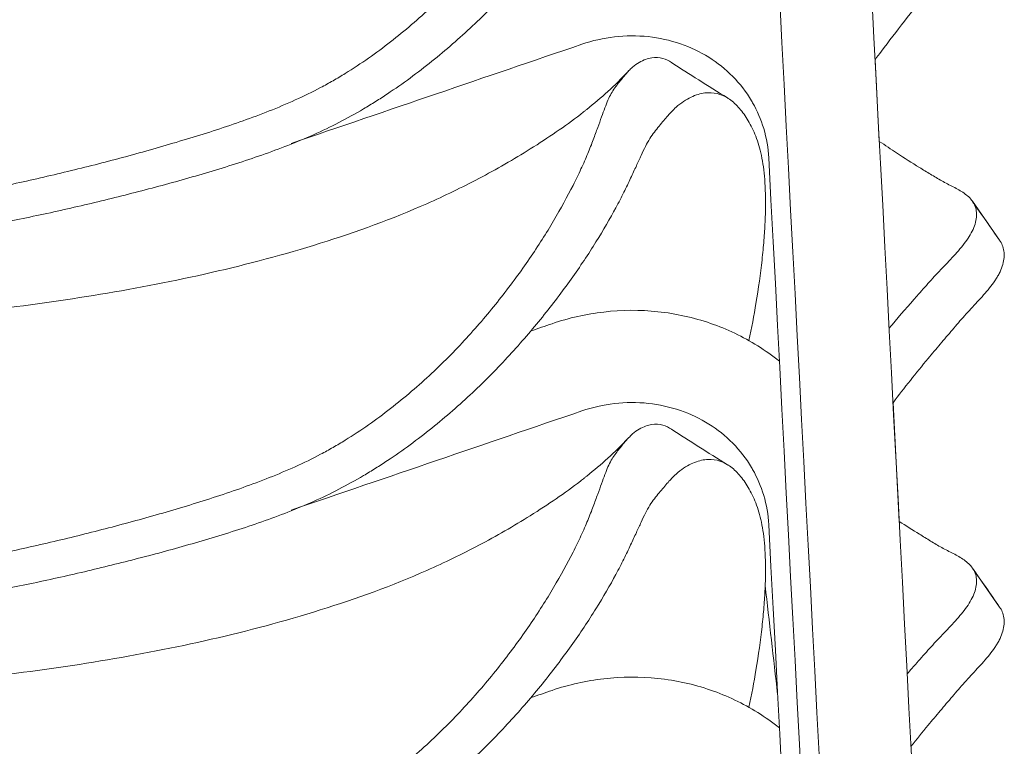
# Model space of a CAD drawing. Header units: centimetres. Extents: x -28 to 145, y -313 to 96.
# Tile 32 of 64: x 12 to 25, y -107 to -98. Entities that reach past the tile are written whole.
import ezdxf

# ---------------------------------------------------------------- set-up
doc = ezdxf.new("R2010")
doc.units = ezdxf.units.CM
doc.layers.add('Main lines', color=7, linetype='Continuous', lineweight=13, true_color=0x000000)
doc.layers.add('Predefinito', color=7, linetype='Continuous', true_color=0x000000)

# ---------------------------------------------------------------- blocks, each defined once
blk = doc.blocks.new('CB-298_Petal_Stacked_2D_Front')
at = {"layer": 'Main lines'}
for p, q in [((23.504, 99.438), (23.449, 100.501)), ((23.504, 99.438), (23.449, 100.501)), ((25.07, 98.15), (24.716, 98.658)), ((25.07, 98.15), (24.716, 98.658)), ((23.763, 94.492), (23.682, 96.037)), ((23.763, 94.492), (23.682, 96.037)), ((25.07, 93.377), (24.716, 93.885)), ((25.07, 93.377), (24.716, 93.885))]:
    blk.add_line(p, q, dxfattribs=at)
for points, knots in [([(0, 97.752), (0.49, 97.751), (0.98, 97.76), (1.957, 97.797), (2.446, 97.825), (3.178, 97.869), (3.422, 97.885), (3.91, 97.915), (4.155, 97.93), (4.887, 97.977), (5.375, 98.008), (6.107, 98.06), (6.351, 98.078), (6.839, 98.118), (7.083, 98.139), (7.814, 98.208), (8.3, 98.259), (9.271, 98.378), (9.756, 98.444), (10.481, 98.557), (10.722, 98.596), (11.204, 98.68), (11.445, 98.725), (11.925, 98.819), (12.165, 98.869), (12.643, 98.975), (12.88, 99.031), (13.354, 99.149), (13.59, 99.21), (14.06, 99.339), (14.294, 99.407), (14.76, 99.549), (14.992, 99.624), (15.45, 99.787), (15.678, 99.875), (16.012, 100.027), (16.123, 100.08), (16.286, 100.167), (16.34, 100.197), (16.447, 100.258), (16.5, 100.29), (16.76, 100.45), (16.956, 100.588), (17.329, 100.879), (17.507, 101.032), (17.761, 101.27), (17.844, 101.35), (18.005, 101.514), (18.083, 101.597), (18.309, 101.847), (18.45, 102.014), (18.713, 102.35), (18.836, 102.518), (19.007, 102.768), (19.062, 102.851), (19.167, 103.016), (19.217, 103.097), (19.359, 103.337), (19.443, 103.491), (19.554, 103.711), (19.588, 103.782), (19.636, 103.886), (19.652, 103.92), (19.681, 103.986), (19.695, 104.019), (19.735, 104.115), (19.759, 104.175), (19.801, 104.288), (19.82, 104.341), (19.856, 104.44), (19.873, 104.486), (19.904, 104.571), (19.919, 104.61), (19.946, 104.683), (19.959, 104.717), (19.985, 104.78), (19.999, 104.808), (20.029, 104.859), (20.044, 104.883), (20.077, 104.928), (20.093, 104.95), (20.142, 105.012), (20.174, 105.051), (20.217, 105.1), (20.229, 105.114), (20.241, 105.127)], [322.610066, 322.610066, 322.610066, 322.610066, 337.38222, 337.38222, 352.154375, 352.154375, 359.540452, 359.540452, 366.926529, 366.926529, 381.698684, 381.698684, 389.084761, 389.084761, 396.470839, 396.470839, 411.242993, 411.242993, 426.015148, 426.015148, 433.401225, 433.401225, 440.787302, 440.787302, 448.173379, 448.173379, 455.559457, 455.559457, 462.945534, 462.945534, 470.331611, 470.331611, 477.717688, 477.717688, 485.103766, 485.103766, 488.796804, 488.796804, 490.643324, 490.643324, 492.489843, 492.489843, 499.87592, 499.87592, 507.261997, 507.261997, 510.955036, 510.955036, 514.648075, 514.648075, 522.034152, 522.034152, 529.420229, 529.420229, 533.113268, 533.113268, 536.806306, 536.806306, 544.192384, 544.192384, 547.885422, 547.885422, 549.731942, 549.731942, 551.578461, 551.578461, 555.2715, 555.2715, 558.964538, 558.964538, 562.657577, 562.657577, 566.350616, 566.350616, 570.043654, 570.043654, 573.736693, 573.736693, 577.429731, 577.429731, 581.12277, 581.12277, 588.508847, 588.508847, 591.578861, 591.578861, 591.578861, 591.578861]), ([(0, 97.376), (0.486, 97.375), (0.971, 97.385), (1.941, 97.419), (2.426, 97.442), (3.152, 97.478), (3.395, 97.491), (3.879, 97.517), (4.121, 97.531), (4.605, 97.558), (4.848, 97.572), (5.332, 97.6), (5.574, 97.614), (6.058, 97.644), (6.3, 97.66), (6.784, 97.695), (7.026, 97.714), (7.752, 97.775), (8.235, 97.822), (9.199, 97.928), (9.681, 97.989), (10.401, 98.091), (10.641, 98.127), (11.119, 98.204), (11.359, 98.245), (11.836, 98.331), (12.075, 98.377), (12.551, 98.474), (12.788, 98.525), (13.26, 98.634), (13.495, 98.691), (13.964, 98.81), (14.197, 98.872), (14.662, 99.003), (14.894, 99.071), (15.353, 99.219), (15.581, 99.298), (15.918, 99.43), (16.03, 99.476), (16.251, 99.574), (16.361, 99.627), (16.577, 99.738), (16.684, 99.798), (16.843, 99.892), (16.896, 99.924), (16.999, 99.989), (17.05, 100.022), (17.202, 100.123), (17.3, 100.192), (17.493, 100.333), (17.587, 100.406), (17.863, 100.627), (18.039, 100.781), (18.292, 101.019), (18.374, 101.099), (18.535, 101.263), (18.613, 101.345), (18.841, 101.593), (18.984, 101.759), (19.251, 102.09), (19.376, 102.255), (19.551, 102.5), (19.607, 102.581), (19.715, 102.743), (19.766, 102.823), (19.912, 103.057), (19.999, 103.207), (20.112, 103.416), (20.147, 103.483), (20.194, 103.58), (20.209, 103.611), (20.239, 103.672), (20.253, 103.702), (20.293, 103.789), (20.318, 103.842), (20.364, 103.94), (20.385, 103.985), (20.423, 104.069), (20.441, 104.108), (20.478, 104.182), (20.497, 104.216), (20.535, 104.277), (20.555, 104.305), (20.596, 104.359), (20.617, 104.385), (20.678, 104.459), (20.717, 104.505), (20.769, 104.564), (20.785, 104.581), (20.8, 104.597)], [470.567293, 470.567293, 470.567293, 470.567293, 485.272521, 485.272521, 499.977749, 499.977749, 507.330363, 507.330363, 514.682977, 514.682977, 522.035591, 522.035591, 529.388205, 529.388205, 536.740819, 536.740819, 544.093433, 544.093433, 558.798661, 558.798661, 573.503888, 573.503888, 580.856502, 580.856502, 588.209116, 588.209116, 595.56173, 595.56173, 602.914344, 602.914344, 610.266958, 610.266958, 617.619572, 617.619572, 624.972186, 624.972186, 632.3248, 632.3248, 636.001107, 636.001107, 639.677414, 639.677414, 643.353721, 643.353721, 645.191874, 645.191874, 647.030028, 647.030028, 650.706335, 650.706335, 654.382642, 654.382642, 661.735256, 661.735256, 665.411563, 665.411563, 669.08787, 669.08787, 676.440484, 676.440484, 683.793098, 683.793098, 687.469405, 687.469405, 691.145712, 691.145712, 698.498326, 698.498326, 702.174633, 702.174633, 704.012786, 704.012786, 705.85094, 705.85094, 709.527247, 709.527247, 713.203554, 713.203554, 716.879861, 716.879861, 720.556167, 720.556167, 724.232474, 724.232474, 727.908781, 727.908781, 735.261395, 735.261395, 738.446643, 738.446643, 738.446643, 738.446643]), ([(23.449, 100.501), (23.476, 100.537), (23.503, 100.574), (23.728, 100.873), (23.93, 101.132), (24.191, 101.447), (24.244, 101.51), (24.35, 101.634), (24.402, 101.696), (24.508, 101.82), (24.56, 101.881), (24.641, 101.972), (24.669, 102.002), (24.724, 102.062), (24.752, 102.092), (24.835, 102.182), (24.889, 102.241), (24.962, 102.333), (24.985, 102.364), (25.017, 102.411), (25.027, 102.427), (25.046, 102.459), (25.056, 102.475), (25.081, 102.523), (25.094, 102.555), (25.115, 102.617), (25.122, 102.647), (25.13, 102.707), (25.131, 102.735), (25.126, 102.79), (25.12, 102.816), (25.103, 102.865), (25.092, 102.888), (25.076, 102.914), (25.073, 102.919), (25.07, 102.923)], [-72.709073, -72.709073, -72.709073, -72.709073, -71.3158, -71.3158, -61.127828, -61.127828, -58.580835, -58.580835, -56.033843, -56.033843, -53.48685, -53.48685, -52.213353, -52.213353, -50.939857, -50.939857, -48.392864, -48.392864, -47.119368, -47.119368, -46.482619, -46.482619, -45.845871, -45.845871, -44.572375, -44.572375, -43.298878, -43.298878, -42.025382, -42.025382, -40.751885, -40.751885, -39.478389, -39.478389, -39.221961, -39.221961, -39.221961, -39.221961]), ([(23.449, 100.501), (23.476, 100.537), (23.503, 100.574), (23.728, 100.873), (23.93, 101.132), (24.191, 101.447), (24.244, 101.51), (24.35, 101.634), (24.402, 101.696), (24.508, 101.82), (24.56, 101.881), (24.641, 101.972), (24.669, 102.002), (24.724, 102.062), (24.752, 102.092), (24.835, 102.182), (24.889, 102.241), (24.962, 102.333), (24.985, 102.364), (25.017, 102.411), (25.027, 102.427), (25.046, 102.459), (25.056, 102.475), (25.081, 102.523), (25.094, 102.555), (25.115, 102.617), (25.122, 102.647), (25.13, 102.707), (25.131, 102.735), (25.126, 102.79), (25.12, 102.816), (25.103, 102.865), (25.092, 102.888), (25.076, 102.914), (25.073, 102.919), (25.07, 102.923)], [1564.135653, 1564.135653, 1564.135653, 1564.135653, 1565.528927, 1565.528927, 1575.716899, 1575.716899, 1578.263891, 1578.263891, 1580.810884, 1580.810884, 1583.357877, 1583.357877, 1584.631374, 1584.631374, 1585.90487, 1585.90487, 1588.451863, 1588.451863, 1589.725359, 1589.725359, 1590.362107, 1590.362107, 1590.998856, 1590.998856, 1592.272352, 1592.272352, 1593.545849, 1593.545849, 1594.819345, 1594.819345, 1596.092841, 1596.092841, 1597.366338, 1597.366338, 1597.622766, 1597.622766, 1597.622766, 1597.622766]), ([(23.449, 100.501), (23.476, 100.537), (23.503, 100.574), (23.728, 100.873), (23.93, 101.132), (24.191, 101.447), (24.244, 101.51), (24.35, 101.634), (24.402, 101.696), (24.508, 101.82), (24.56, 101.881), (24.641, 101.972), (24.669, 102.002), (24.724, 102.062), (24.752, 102.092), (24.835, 102.182), (24.889, 102.241), (24.962, 102.333), (24.985, 102.364), (25.017, 102.411), (25.027, 102.427), (25.046, 102.459), (25.056, 102.475), (25.081, 102.523), (25.094, 102.555), (25.115, 102.617), (25.122, 102.647), (25.13, 102.707), (25.131, 102.735), (25.126, 102.79), (25.12, 102.816), (25.103, 102.865), (25.092, 102.888), (25.076, 102.914), (25.073, 102.919), (25.07, 102.923)], [1564.135653, 1564.135653, 1564.135653, 1564.135653, 1565.528927, 1565.528927, 1575.716899, 1575.716899, 1578.263891, 1578.263891, 1580.810884, 1580.810884, 1583.357877, 1583.357877, 1584.631374, 1584.631374, 1585.90487, 1585.90487, 1588.451863, 1588.451863, 1589.725359, 1589.725359, 1590.362107, 1590.362107, 1590.998856, 1590.998856, 1592.272352, 1592.272352, 1593.545849, 1593.545849, 1594.819345, 1594.819345, 1596.092841, 1596.092841, 1597.366338, 1597.366338, 1597.622766, 1597.622766, 1597.622766, 1597.622766]), ([(22.065, 99.222), (22.058, 99.352), (22.036, 99.481), (21.999, 99.604), (21.964, 99.721), (21.916, 99.834), (21.855, 99.94), (21.85, 99.949), (21.845, 99.958), (21.84, 99.967), (21.772, 100.082), (21.689, 100.188), (21.595, 100.284), (21.502, 100.377), (21.398, 100.461), (21.284, 100.532), (21.17, 100.604), (21.046, 100.663), (20.916, 100.708), (20.781, 100.754), (20.64, 100.785), (20.496, 100.801), (20.351, 100.816), (20.203, 100.815), (20.056, 100.798), (19.912, 100.781), (19.77, 100.749), (19.632, 100.702)], [92.074453, 92.074453, 92.074453, 92.074453, 92.506662, 92.506662, 92.506662, 92.915154, 92.915154, 92.915154, 92.950068, 92.950068, 92.950068, 93.394051, 93.394051, 93.394051, 93.827255, 93.827255, 93.827255, 94.261583, 94.261583, 94.261583, 94.708811, 94.708811, 94.708811, 95.157101, 95.157101, 95.157101, 95.59429, 95.59429, 95.59429, 95.59429]), ([(20.241, 100.354), (20.259, 100.372), (20.275, 100.389), (20.321, 100.429), (20.35, 100.449), (20.406, 100.482), (20.434, 100.495), (20.489, 100.515), (20.515, 100.521), (20.593, 100.533), (20.641, 100.53), (20.727, 100.505), (20.764, 100.487), (20.8, 100.464)], [591.578861, 591.578861, 591.578861, 591.578861, 595.894925, 595.894925, 603.281002, 603.281002, 610.667079, 610.667079, 618.053156, 618.053156, 632.825311, 632.825311, 645.232677, 645.232677, 645.232677, 645.232677]), ([(0, 92.979), (0.49, 92.978), (0.98, 92.987), (1.957, 93.024), (2.446, 93.052), (3.178, 93.097), (3.422, 93.112), (3.91, 93.142), (4.155, 93.158), (4.887, 93.204), (5.375, 93.235), (6.107, 93.287), (6.351, 93.305), (6.839, 93.345), (7.083, 93.366), (7.814, 93.435), (8.3, 93.487), (9.271, 93.605), (9.756, 93.671), (10.481, 93.784), (10.722, 93.823), (11.204, 93.907), (11.445, 93.952), (11.925, 94.046), (12.165, 94.096), (12.643, 94.202), (12.88, 94.258), (13.354, 94.376), (13.59, 94.437), (14.06, 94.566), (14.294, 94.634), (14.76, 94.776), (14.992, 94.851), (15.45, 95.015), (15.678, 95.103), (16.012, 95.254), (16.123, 95.308), (16.286, 95.394), (16.34, 95.424), (16.447, 95.485), (16.5, 95.517), (16.76, 95.677), (16.956, 95.816), (17.329, 96.107), (17.507, 96.259), (17.761, 96.497), (17.844, 96.577), (18.005, 96.741), (18.083, 96.824), (18.309, 97.074), (18.45, 97.242), (18.713, 97.577), (18.836, 97.745), (19.007, 97.995), (19.062, 98.078), (19.167, 98.243), (19.217, 98.325), (19.359, 98.564), (19.443, 98.718), (19.554, 98.938), (19.588, 99.009), (19.636, 99.113), (19.652, 99.147), (19.681, 99.213), (19.695, 99.246), (19.735, 99.342), (19.759, 99.402), (19.801, 99.515), (19.82, 99.568), (19.856, 99.667), (19.873, 99.713), (19.904, 99.798), (19.919, 99.837), (19.946, 99.911), (19.959, 99.945), (19.985, 100.007), (19.999, 100.035), (20.029, 100.086), (20.044, 100.11), (20.077, 100.156), (20.093, 100.177), (20.142, 100.24), (20.174, 100.278), (20.217, 100.327), (20.229, 100.341), (20.241, 100.354)], [322.610066, 322.610066, 322.610066, 322.610066, 337.38222, 337.38222, 352.154375, 352.154375, 359.540452, 359.540452, 366.926529, 366.926529, 381.698684, 381.698684, 389.084761, 389.084761, 396.470839, 396.470839, 411.242993, 411.242993, 426.015148, 426.015148, 433.401225, 433.401225, 440.787302, 440.787302, 448.173379, 448.173379, 455.559457, 455.559457, 462.945534, 462.945534, 470.331611, 470.331611, 477.717688, 477.717688, 485.103766, 485.103766, 488.796804, 488.796804, 490.643324, 490.643324, 492.489843, 492.489843, 499.87592, 499.87592, 507.261997, 507.261997, 510.955036, 510.955036, 514.648075, 514.648075, 522.034152, 522.034152, 529.420229, 529.420229, 533.113268, 533.113268, 536.806306, 536.806306, 544.192384, 544.192384, 547.885422, 547.885422, 549.731942, 549.731942, 551.578461, 551.578461, 555.2715, 555.2715, 558.964538, 558.964538, 562.657577, 562.657577, 566.350616, 566.350616, 570.043654, 570.043654, 573.736693, 573.736693, 577.429731, 577.429731, 581.12277, 581.12277, 588.508847, 588.508847, 591.578861, 591.578861, 591.578861, 591.578861]), ([(20.241, 100.353), (20.049, 100.151), (19.892, 100.011), (19.696, 99.854), (19.686, 99.846), (19.676, 99.839), (19.649, 99.817), (19.631, 99.803), (19.613, 99.789), (19.405, 99.629), (19.199, 99.489), (18.96, 99.339), (18.748, 99.206), (18.515, 99.072), (18.07, 98.838), (17.844, 98.729), (17.614, 98.627), (17.162, 98.427), (16.699, 98.259), (16.227, 98.111), (15.759, 97.965), (15.286, 97.84), (14.808, 97.73), (13.853, 97.512), (12.883, 97.357), (11.909, 97.243), (11.684, 97.217), (11.458, 97.193), (11.231, 97.17), (10.477, 97.096), (9.719, 97.043), (8.962, 97.005), (7.967, 96.955), (6.984, 96.93), (5.988, 96.921), (5.49, 96.917), (4.992, 96.916), (4.495, 96.917), (3.997, 96.917), (3.498, 96.921), (3, 96.927), (2.5, 96.934), (2.001, 96.94), (1.501, 96.946), (1.001, 96.952), (0.501, 96.959), (0, 96.959)], [-21.334745, -21.334745, -21.334745, -21.334745, -20.539842, -20.539842, -20.539842, -20.498373, -20.498373, -20.424135, -20.424135, -20.424135, -19.598631, -19.598631, -19.598631, -18.834779, -18.834779, -18.071679, -18.071679, -18.071679, -16.589979, -16.589979, -16.589979, -15.117521, -15.117521, -15.117521, -12.172531, -12.172531, -12.172531, -11.489667, -11.489667, -11.489667, -9.211857, -9.211857, -9.211857, -6.234192, -6.234192, -6.234192, -4.738971, -4.738971, -4.738971, -3.242263, -3.242263, -3.242263, -1.743138, -1.743138, -1.743138, -0.240844, -0.240844, -0.240844, -0.240844]), ([(20.8, 99.824), (20.819, 99.845), (20.839, 99.864), (20.891, 99.911), (20.924, 99.937), (20.989, 99.98), (21.022, 99.998), (21.084, 100.028), (21.115, 100.04), (21.204, 100.067), (21.26, 100.074), (21.367, 100.068), (21.418, 100.056), (21.488, 100.026), (21.508, 100.015), (21.528, 100.003)], [738.446643, 738.446643, 738.446643, 738.446643, 742.614009, 742.614009, 749.966623, 749.966623, 757.319237, 757.319237, 764.671851, 764.671851, 779.377079, 779.377079, 794.082307, 794.082307, 800.484859, 800.484859, 800.484859, 800.484859]), ([(21.528, 100.003), (21.531, 100.001), (21.534, 99.999), (21.56, 99.982), (21.582, 99.965), (21.648, 99.908), (21.689, 99.863), (21.767, 99.758), (21.804, 99.7), (21.871, 99.569), (21.901, 99.497), (21.952, 99.336), (21.973, 99.246), (22.004, 99.043), (22.015, 98.93), (22.025, 98.678), (22.023, 98.539), (22.013, 98.312), (22.008, 98.232), (21.995, 98.068), (21.987, 97.982), (21.958, 97.716), (21.932, 97.528), (21.872, 97.173), (21.842, 97.012), (21.806, 96.845)], [800.484859, 800.484859, 800.484859, 800.484859, 801.434921, 801.434921, 808.787535, 808.787535, 823.492763, 823.492763, 838.197991, 838.197991, 852.903219, 852.903219, 867.608447, 867.608447, 882.313674, 882.313674, 897.018902, 897.018902, 904.371516, 904.371516, 911.72413, 911.72413, 926.429358, 926.429358, 937.83915, 937.83915, 937.83915, 937.83915]), ([(0, 92.603), (0.486, 92.603), (0.971, 92.613), (1.941, 92.646), (2.426, 92.669), (3.152, 92.706), (3.395, 92.718), (3.879, 92.745), (4.121, 92.758), (4.605, 92.785), (4.848, 92.799), (5.332, 92.827), (5.574, 92.841), (6.058, 92.871), (6.3, 92.888), (6.784, 92.922), (7.026, 92.941), (7.752, 93.002), (8.235, 93.049), (9.199, 93.156), (9.681, 93.216), (10.401, 93.318), (10.641, 93.354), (11.119, 93.431), (11.359, 93.472), (11.836, 93.558), (12.075, 93.604), (12.551, 93.701), (12.788, 93.752), (13.26, 93.861), (13.495, 93.918), (13.964, 94.037), (14.197, 94.099), (14.662, 94.23), (14.894, 94.299), (15.353, 94.446), (15.581, 94.525), (15.918, 94.657), (16.03, 94.703), (16.251, 94.801), (16.361, 94.854), (16.577, 94.966), (16.684, 95.025), (16.843, 95.119), (16.896, 95.151), (16.999, 95.216), (17.05, 95.249), (17.202, 95.35), (17.3, 95.419), (17.493, 95.56), (17.587, 95.633), (17.863, 95.854), (18.039, 96.008), (18.292, 96.246), (18.374, 96.327), (18.535, 96.49), (18.613, 96.572), (18.841, 96.82), (18.984, 96.986), (19.251, 97.317), (19.376, 97.482), (19.551, 97.727), (19.607, 97.809), (19.715, 97.97), (19.766, 98.05), (19.912, 98.285), (19.999, 98.434), (20.112, 98.643), (20.147, 98.711), (20.194, 98.807), (20.209, 98.838), (20.239, 98.899), (20.253, 98.929), (20.293, 99.016), (20.318, 99.069), (20.364, 99.167), (20.385, 99.212), (20.423, 99.296), (20.441, 99.336), (20.478, 99.409), (20.497, 99.443), (20.535, 99.504), (20.555, 99.532), (20.596, 99.586), (20.617, 99.612), (20.678, 99.686), (20.717, 99.732), (20.769, 99.791), (20.785, 99.808), (20.8, 99.824)], [470.567293, 470.567293, 470.567293, 470.567293, 485.272521, 485.272521, 499.977749, 499.977749, 507.330363, 507.330363, 514.682977, 514.682977, 522.035591, 522.035591, 529.388205, 529.388205, 536.740819, 536.740819, 544.093433, 544.093433, 558.798661, 558.798661, 573.503888, 573.503888, 580.856502, 580.856502, 588.209116, 588.209116, 595.56173, 595.56173, 602.914344, 602.914344, 610.266958, 610.266958, 617.619572, 617.619572, 624.972186, 624.972186, 632.3248, 632.3248, 636.001107, 636.001107, 639.677414, 639.677414, 643.353721, 643.353721, 645.191874, 645.191874, 647.030028, 647.030028, 650.706335, 650.706335, 654.382642, 654.382642, 661.735256, 661.735256, 665.411563, 665.411563, 669.08787, 669.08787, 676.440484, 676.440484, 683.793098, 683.793098, 687.469405, 687.469405, 691.145712, 691.145712, 698.498326, 698.498326, 702.174633, 702.174633, 704.012786, 704.012786, 705.85094, 705.85094, 709.527247, 709.527247, 713.203554, 713.203554, 716.879861, 716.879861, 720.556167, 720.556167, 724.232474, 724.232474, 727.908781, 727.908781, 735.261395, 735.261395, 738.446643, 738.446643, 738.446643, 738.446643]), ([(24.716, 98.658), (24.702, 98.678), (24.685, 98.697), (24.649, 98.732), (24.628, 98.748), (24.564, 98.794), (24.516, 98.82), (24.441, 98.858), (24.416, 98.871), (24.366, 98.897), (24.342, 98.91), (24.268, 98.951), (24.219, 98.98), (24.123, 99.038), (24.074, 99.068), (23.927, 99.159), (23.828, 99.221), (23.655, 99.336), (23.58, 99.386), (23.504, 99.438)], [42.921811, 42.921811, 42.921811, 42.921811, 44.150995, 44.150995, 45.412452, 45.412452, 47.935366, 47.935366, 49.196823, 49.196823, 50.45828, 50.45828, 52.981193, 52.981193, 55.504107, 55.504107, 60.549935, 60.549935, 64.357516, 64.357516, 64.357516, 64.357516]), ([(24.716, 98.658), (24.702, 98.678), (24.685, 98.697), (24.649, 98.732), (24.628, 98.748), (24.564, 98.794), (24.516, 98.82), (24.441, 98.858), (24.416, 98.871), (24.366, 98.897), (24.342, 98.91), (24.268, 98.951), (24.219, 98.98), (24.123, 99.038), (24.074, 99.068), (23.927, 99.159), (23.828, 99.221), (23.655, 99.336), (23.58, 99.386), (23.504, 99.438)], [1541.575644, 1541.575644, 1541.575644, 1541.575644, 1542.804828, 1542.804828, 1544.066285, 1544.066285, 1546.589199, 1546.589199, 1547.850656, 1547.850656, 1549.112113, 1549.112113, 1551.635027, 1551.635027, 1554.157941, 1554.157941, 1559.203769, 1559.203769, 1563.01135, 1563.01135, 1563.01135, 1563.01135]), ([(24.716, 98.658), (24.702, 98.678), (24.685, 98.697), (24.649, 98.732), (24.628, 98.748), (24.564, 98.794), (24.516, 98.82), (24.441, 98.858), (24.416, 98.871), (24.366, 98.897), (24.342, 98.91), (24.268, 98.951), (24.219, 98.98), (24.123, 99.038), (24.074, 99.068), (23.927, 99.159), (23.828, 99.221), (23.655, 99.336), (23.58, 99.386), (23.504, 99.438)], [1541.575644, 1541.575644, 1541.575644, 1541.575644, 1542.804828, 1542.804828, 1544.066285, 1544.066285, 1546.589199, 1546.589199, 1547.850656, 1547.850656, 1549.112113, 1549.112113, 1551.635027, 1551.635027, 1554.157941, 1554.157941, 1559.203769, 1559.203769, 1563.01135, 1563.01135, 1563.01135, 1563.01135]), ([(23.632, 97.005), (23.644, 97.02), (23.657, 97.035), (23.776, 97.177), (23.885, 97.302), (24.048, 97.487), (24.102, 97.549), (24.185, 97.64), (24.212, 97.671), (24.268, 97.731), (24.297, 97.761), (24.382, 97.85), (24.44, 97.909), (24.549, 98.03), (24.599, 98.091), (24.665, 98.184), (24.685, 98.216), (24.718, 98.278), (24.732, 98.308), (24.754, 98.369), (24.761, 98.4), (24.77, 98.458), (24.771, 98.486), (24.766, 98.539), (24.761, 98.565), (24.743, 98.613), (24.731, 98.635), (24.717, 98.656), (24.716, 98.657), (24.716, 98.658)], [19.581521, 19.581521, 19.581521, 19.581521, 20.183312, 20.183312, 25.22914, 25.22914, 27.752054, 27.752054, 29.013511, 29.013511, 30.274968, 30.274968, 32.797882, 32.797882, 35.320796, 35.320796, 36.582253, 36.582253, 37.84371, 37.84371, 39.105167, 39.105167, 40.366624, 40.366624, 41.628081, 41.628081, 42.889538, 42.889538, 42.921811, 42.921811, 42.921811, 42.921811]), ([(23.682, 96.037), (23.831, 96.232), (23.983, 96.424), (24.191, 96.674), (24.244, 96.737), (24.35, 96.862), (24.402, 96.924), (24.508, 97.047), (24.56, 97.108), (24.641, 97.199), (24.669, 97.229), (24.724, 97.289), (24.752, 97.319), (24.835, 97.409), (24.889, 97.469), (24.962, 97.56), (24.985, 97.591), (25.017, 97.638), (25.027, 97.654), (25.046, 97.686), (25.056, 97.702), (25.081, 97.75), (25.094, 97.782), (25.115, 97.844), (25.122, 97.875), (25.13, 97.934), (25.131, 97.962), (25.126, 98.017), (25.12, 98.043), (25.103, 98.093), (25.092, 98.116), (25.076, 98.142), (25.073, 98.146), (25.07, 98.15)], [-68.715659, -68.715659, -68.715659, -68.715659, -61.127828, -61.127828, -58.580835, -58.580835, -56.033843, -56.033843, -53.48685, -53.48685, -52.213353, -52.213353, -50.939857, -50.939857, -48.392864, -48.392864, -47.119368, -47.119368, -46.482619, -46.482619, -45.845871, -45.845871, -44.572375, -44.572375, -43.298878, -43.298878, -42.025382, -42.025382, -40.751885, -40.751885, -39.478389, -39.478389, -39.221961, -39.221961, -39.221961, -39.221961]), ([(23.682, 96.037), (23.831, 96.232), (23.983, 96.424), (24.191, 96.674), (24.244, 96.737), (24.35, 96.862), (24.402, 96.924), (24.508, 97.047), (24.56, 97.108), (24.641, 97.199), (24.669, 97.229), (24.724, 97.289), (24.752, 97.319), (24.835, 97.409), (24.889, 97.469), (24.962, 97.56), (24.985, 97.591), (25.017, 97.638), (25.027, 97.654), (25.046, 97.686), (25.056, 97.702), (25.081, 97.75), (25.094, 97.782), (25.115, 97.844), (25.122, 97.875), (25.13, 97.934), (25.131, 97.962), (25.126, 98.017), (25.12, 98.043), (25.103, 98.093), (25.092, 98.116), (25.076, 98.142), (25.073, 98.146), (25.07, 98.15)], [1511.310366, 1511.310366, 1511.310366, 1511.310366, 1518.898197, 1518.898197, 1521.44519, 1521.44519, 1523.992182, 1523.992182, 1526.539175, 1526.539175, 1527.812672, 1527.812672, 1529.086168, 1529.086168, 1531.633161, 1531.633161, 1532.906657, 1532.906657, 1533.543406, 1533.543406, 1534.180154, 1534.180154, 1535.45365, 1535.45365, 1536.727147, 1536.727147, 1538.000643, 1538.000643, 1539.27414, 1539.27414, 1540.547636, 1540.547636, 1540.804064, 1540.804064, 1540.804064, 1540.804064]), ([(23.682, 96.037), (23.831, 96.232), (23.983, 96.424), (24.191, 96.674), (24.244, 96.737), (24.35, 96.862), (24.402, 96.924), (24.508, 97.047), (24.56, 97.108), (24.641, 97.199), (24.669, 97.229), (24.724, 97.289), (24.752, 97.319), (24.835, 97.409), (24.889, 97.469), (24.962, 97.56), (24.985, 97.591), (25.017, 97.638), (25.027, 97.654), (25.046, 97.686), (25.056, 97.702), (25.081, 97.75), (25.094, 97.782), (25.115, 97.844), (25.122, 97.875), (25.13, 97.934), (25.131, 97.962), (25.126, 98.017), (25.12, 98.043), (25.103, 98.093), (25.092, 98.116), (25.076, 98.142), (25.073, 98.146), (25.07, 98.15)], [1511.310366, 1511.310366, 1511.310366, 1511.310366, 1518.898197, 1518.898197, 1521.44519, 1521.44519, 1523.992182, 1523.992182, 1526.539175, 1526.539175, 1527.812672, 1527.812672, 1529.086168, 1529.086168, 1531.633161, 1531.633161, 1532.906657, 1532.906657, 1533.543406, 1533.543406, 1534.180154, 1534.180154, 1535.45365, 1535.45365, 1536.727147, 1536.727147, 1538.000643, 1538.000643, 1539.27414, 1539.27414, 1540.547636, 1540.547636, 1540.804064, 1540.804064, 1540.804064, 1540.804064]), ([(19.245, 97.065), (19.463, 97.14), (19.689, 97.191), (19.917, 97.217), (20.152, 97.245), (20.389, 97.246), (20.622, 97.221), (20.856, 97.196), (21.086, 97.145), (21.307, 97.069), (21.523, 96.995), (21.729, 96.897), (21.921, 96.777), (22.019, 96.715), (22.113, 96.648), (22.203, 96.576)], [3.997716, 3.997716, 3.997716, 3.997716, 4.690167, 4.690167, 4.690167, 5.402307, 5.402307, 5.402307, 6.116269, 6.116269, 6.116269, 6.81371, 6.81371, 6.81371, 7.170955, 7.170955, 7.170955, 7.170955]), ([(22.065, 94.449), (22.058, 94.579), (22.036, 94.708), (21.999, 94.831), (21.964, 94.948), (21.916, 95.061), (21.855, 95.167), (21.85, 95.177), (21.845, 95.186), (21.84, 95.195), (21.772, 95.309), (21.689, 95.415), (21.595, 95.511), (21.502, 95.605), (21.398, 95.688), (21.284, 95.759), (21.17, 95.831), (21.046, 95.89), (20.916, 95.935), (20.781, 95.981), (20.64, 96.013), (20.496, 96.028), (20.351, 96.043), (20.203, 96.042), (20.056, 96.025), (19.912, 96.009), (19.77, 95.976), (19.632, 95.93)], [92.074453, 92.074453, 92.074453, 92.074453, 92.506662, 92.506662, 92.506662, 92.915154, 92.915154, 92.915154, 92.950068, 92.950068, 92.950068, 93.394051, 93.394051, 93.394051, 93.827255, 93.827255, 93.827255, 94.261583, 94.261583, 94.261583, 94.708811, 94.708811, 94.708811, 95.157101, 95.157101, 95.157101, 95.59429, 95.59429, 95.59429, 95.59429]), ([(20.241, 95.581), (20.259, 95.599), (20.275, 95.616), (20.321, 95.656), (20.35, 95.676), (20.406, 95.71), (20.434, 95.722), (20.489, 95.742), (20.515, 95.749), (20.593, 95.76), (20.641, 95.757), (20.727, 95.732), (20.764, 95.714), (20.8, 95.691)], [591.578861, 591.578861, 591.578861, 591.578861, 595.894925, 595.894925, 603.281002, 603.281002, 610.667079, 610.667079, 618.053156, 618.053156, 632.825311, 632.825311, 645.232677, 645.232677, 645.232677, 645.232677]), ([(0, 88.206), (0.49, 88.205), (0.98, 88.214), (1.957, 88.251), (2.446, 88.279), (3.178, 88.324), (3.422, 88.339), (3.91, 88.37), (4.155, 88.385), (4.887, 88.431), (5.375, 88.462), (6.107, 88.514), (6.351, 88.532), (6.839, 88.572), (7.083, 88.593), (7.814, 88.662), (8.3, 88.714), (9.271, 88.832), (9.756, 88.899), (10.481, 89.011), (10.722, 89.051), (11.204, 89.135), (11.445, 89.179), (11.925, 89.274), (12.165, 89.324), (12.643, 89.429), (12.88, 89.485), (13.354, 89.603), (13.59, 89.665), (14.06, 89.794), (14.294, 89.861), (14.76, 90.003), (14.992, 90.078), (15.45, 90.242), (15.678, 90.33), (16.012, 90.481), (16.123, 90.535), (16.286, 90.621), (16.34, 90.651), (16.447, 90.713), (16.5, 90.744), (16.76, 90.904), (16.956, 91.043), (17.329, 91.334), (17.507, 91.486), (17.761, 91.724), (17.844, 91.805), (18.005, 91.969), (18.083, 92.052), (18.309, 92.301), (18.45, 92.469), (18.713, 92.804), (18.836, 92.972), (19.007, 93.222), (19.062, 93.306), (19.167, 93.471), (19.217, 93.552), (19.359, 93.791), (19.443, 93.945), (19.554, 94.165), (19.588, 94.236), (19.636, 94.34), (19.652, 94.374), (19.681, 94.441), (19.695, 94.473), (19.735, 94.569), (19.759, 94.629), (19.801, 94.743), (19.82, 94.796), (19.856, 94.895), (19.873, 94.94), (19.904, 95.025), (19.919, 95.064), (19.946, 95.138), (19.959, 95.172), (19.985, 95.234), (19.999, 95.262), (20.029, 95.314), (20.044, 95.337), (20.077, 95.383), (20.093, 95.404), (20.142, 95.467), (20.174, 95.505), (20.217, 95.555), (20.229, 95.568), (20.241, 95.581)], [322.610066, 322.610066, 322.610066, 322.610066, 337.38222, 337.38222, 352.154375, 352.154375, 359.540452, 359.540452, 366.926529, 366.926529, 381.698684, 381.698684, 389.084761, 389.084761, 396.470839, 396.470839, 411.242993, 411.242993, 426.015148, 426.015148, 433.401225, 433.401225, 440.787302, 440.787302, 448.173379, 448.173379, 455.559457, 455.559457, 462.945534, 462.945534, 470.331611, 470.331611, 477.717688, 477.717688, 485.103766, 485.103766, 488.796804, 488.796804, 490.643324, 490.643324, 492.489843, 492.489843, 499.87592, 499.87592, 507.261997, 507.261997, 510.955036, 510.955036, 514.648075, 514.648075, 522.034152, 522.034152, 529.420229, 529.420229, 533.113268, 533.113268, 536.806306, 536.806306, 544.192384, 544.192384, 547.885422, 547.885422, 549.731942, 549.731942, 551.578461, 551.578461, 555.2715, 555.2715, 558.964538, 558.964538, 562.657577, 562.657577, 566.350616, 566.350616, 570.043654, 570.043654, 573.736693, 573.736693, 577.429731, 577.429731, 581.12277, 581.12277, 588.508847, 588.508847, 591.578861, 591.578861, 591.578861, 591.578861]), ([(20.241, 95.581), (20.049, 95.378), (19.892, 95.238), (19.696, 95.081), (19.686, 95.074), (19.676, 95.066), (19.649, 95.044), (19.631, 95.03), (19.613, 95.016), (19.405, 94.856), (19.199, 94.716), (18.96, 94.566), (18.748, 94.434), (18.515, 94.299), (18.07, 94.065), (17.844, 93.956), (17.614, 93.854), (17.162, 93.654), (16.699, 93.486), (16.227, 93.339), (15.759, 93.192), (15.286, 93.067), (14.808, 92.957), (13.853, 92.739), (12.883, 92.585), (11.909, 92.471), (11.684, 92.444), (11.458, 92.42), (11.231, 92.398), (10.477, 92.323), (9.719, 92.27), (8.962, 92.232), (7.967, 92.182), (6.984, 92.157), (5.988, 92.149), (5.49, 92.144), (4.992, 92.143), (4.495, 92.144), (3.997, 92.144), (3.498, 92.148), (3, 92.155), (2.5, 92.161), (2.001, 92.167), (1.501, 92.173), (1.001, 92.18), (0.501, 92.186), (0, 92.186)], [-21.334745, -21.334745, -21.334745, -21.334745, -20.539842, -20.539842, -20.539842, -20.498373, -20.498373, -20.424135, -20.424135, -20.424135, -19.598631, -19.598631, -19.598631, -18.834779, -18.834779, -18.071679, -18.071679, -18.071679, -16.589979, -16.589979, -16.589979, -15.117521, -15.117521, -15.117521, -12.172531, -12.172531, -12.172531, -11.489667, -11.489667, -11.489667, -9.211857, -9.211857, -9.211857, -6.234192, -6.234192, -6.234192, -4.738971, -4.738971, -4.738971, -3.242263, -3.242263, -3.242263, -1.743138, -1.743138, -1.743138, -0.240844, -0.240844, -0.240844, -0.240844]), ([(20.8, 95.051), (20.819, 95.072), (20.839, 95.091), (20.891, 95.139), (20.924, 95.164), (20.989, 95.207), (21.022, 95.225), (21.084, 95.255), (21.115, 95.267), (21.204, 95.294), (21.26, 95.301), (21.367, 95.295), (21.418, 95.283), (21.488, 95.253), (21.508, 95.242), (21.528, 95.23)], [738.446643, 738.446643, 738.446643, 738.446643, 742.614009, 742.614009, 749.966623, 749.966623, 757.319237, 757.319237, 764.671851, 764.671851, 779.377079, 779.377079, 794.082307, 794.082307, 800.484859, 800.484859, 800.484859, 800.484859]), ([(21.528, 95.23), (21.531, 95.228), (21.534, 95.226), (21.56, 95.21), (21.582, 95.193), (21.648, 95.136), (21.689, 95.09), (21.767, 94.986), (21.804, 94.927), (21.871, 94.797), (21.901, 94.725), (21.952, 94.563), (21.973, 94.473), (22.004, 94.27), (22.015, 94.157), (22.025, 93.905), (22.023, 93.766), (22.013, 93.539), (22.008, 93.46), (21.995, 93.295), (21.987, 93.209), (21.958, 92.944), (21.932, 92.755), (21.872, 92.401), (21.842, 92.239), (21.806, 92.072)], [800.484859, 800.484859, 800.484859, 800.484859, 801.434921, 801.434921, 808.787535, 808.787535, 823.492763, 823.492763, 838.197991, 838.197991, 852.903219, 852.903219, 867.608447, 867.608447, 882.313674, 882.313674, 897.018902, 897.018902, 904.371516, 904.371516, 911.72413, 911.72413, 926.429358, 926.429358, 937.83915, 937.83915, 937.83915, 937.83915]), ([(0, 87.831), (0.486, 87.83), (0.971, 87.84), (1.941, 87.873), (2.426, 87.896), (3.152, 87.933), (3.395, 87.946), (3.879, 87.972), (4.121, 87.985), (4.605, 88.012), (4.848, 88.026), (5.332, 88.054), (5.574, 88.068), (6.058, 88.099), (6.3, 88.115), (6.784, 88.149), (7.026, 88.168), (7.752, 88.229), (8.235, 88.276), (9.199, 88.383), (9.681, 88.443), (10.401, 88.545), (10.641, 88.582), (11.119, 88.658), (11.359, 88.699), (11.836, 88.785), (12.075, 88.831), (12.551, 88.928), (12.788, 88.98), (13.26, 89.088), (13.495, 89.145), (13.964, 89.264), (14.197, 89.326), (14.662, 89.457), (14.894, 89.526), (15.353, 89.674), (15.581, 89.753), (15.918, 89.884), (16.03, 89.93), (16.251, 90.029), (16.361, 90.081), (16.577, 90.193), (16.684, 90.252), (16.843, 90.346), (16.896, 90.378), (16.999, 90.443), (17.05, 90.476), (17.202, 90.577), (17.3, 90.646), (17.493, 90.788), (17.587, 90.86), (17.863, 91.081), (18.039, 91.235), (18.292, 91.473), (18.374, 91.554), (18.535, 91.717), (18.613, 91.8), (18.841, 92.047), (18.984, 92.213), (19.251, 92.544), (19.376, 92.709), (19.551, 92.955), (19.607, 93.036), (19.715, 93.197), (19.766, 93.277), (19.912, 93.512), (19.999, 93.661), (20.112, 93.871), (20.147, 93.938), (20.194, 94.034), (20.209, 94.066), (20.239, 94.127), (20.253, 94.156), (20.293, 94.243), (20.318, 94.296), (20.364, 94.395), (20.385, 94.439), (20.423, 94.523), (20.441, 94.563), (20.478, 94.636), (20.497, 94.67), (20.535, 94.732), (20.555, 94.76), (20.596, 94.813), (20.617, 94.839), (20.678, 94.913), (20.717, 94.959), (20.769, 95.018), (20.785, 95.035), (20.8, 95.051)], [470.567293, 470.567293, 470.567293, 470.567293, 485.272521, 485.272521, 499.977749, 499.977749, 507.330363, 507.330363, 514.682977, 514.682977, 522.035591, 522.035591, 529.388205, 529.388205, 536.740819, 536.740819, 544.093433, 544.093433, 558.798661, 558.798661, 573.503888, 573.503888, 580.856502, 580.856502, 588.209116, 588.209116, 595.56173, 595.56173, 602.914344, 602.914344, 610.266958, 610.266958, 617.619572, 617.619572, 624.972186, 624.972186, 632.3248, 632.3248, 636.001107, 636.001107, 639.677414, 639.677414, 643.353721, 643.353721, 645.191874, 645.191874, 647.030028, 647.030028, 650.706335, 650.706335, 654.382642, 654.382642, 661.735256, 661.735256, 665.411563, 665.411563, 669.08787, 669.08787, 676.440484, 676.440484, 683.793098, 683.793098, 687.469405, 687.469405, 691.145712, 691.145712, 698.498326, 698.498326, 702.174633, 702.174633, 704.012786, 704.012786, 705.85094, 705.85094, 709.527247, 709.527247, 713.203554, 713.203554, 716.879861, 716.879861, 720.556167, 720.556167, 724.232474, 724.232474, 727.908781, 727.908781, 735.261395, 735.261395, 738.446643, 738.446643, 738.446643, 738.446643]), ([(24.716, 93.885), (24.702, 93.905), (24.685, 93.924), (24.649, 93.959), (24.628, 93.975), (24.564, 94.021), (24.516, 94.047), (24.441, 94.086), (24.416, 94.098), (24.366, 94.124), (24.342, 94.137), (24.268, 94.178), (24.219, 94.207), (24.123, 94.266), (24.074, 94.296), (23.938, 94.38), (23.851, 94.435), (23.763, 94.492)], [42.921811, 42.921811, 42.921811, 42.921811, 44.150995, 44.150995, 45.412452, 45.412452, 47.935366, 47.935366, 49.196823, 49.196823, 50.45828, 50.45828, 52.981193, 52.981193, 55.504107, 55.504107, 59.980302, 59.980302, 59.980302, 59.980302]), ([(24.716, 93.885), (24.702, 93.905), (24.685, 93.924), (24.649, 93.959), (24.628, 93.975), (24.564, 94.021), (24.516, 94.047), (24.441, 94.086), (24.416, 94.098), (24.366, 94.124), (24.342, 94.137), (24.268, 94.178), (24.219, 94.207), (24.123, 94.266), (24.074, 94.296), (23.938, 94.38), (23.851, 94.435), (23.763, 94.492)], [1492.616976, 1492.616976, 1492.616976, 1492.616976, 1493.84616, 1493.84616, 1495.107617, 1495.107617, 1497.630531, 1497.630531, 1498.891988, 1498.891988, 1500.153445, 1500.153445, 1502.676359, 1502.676359, 1505.199272, 1505.199272, 1509.675467, 1509.675467, 1509.675467, 1509.675467]), ([(24.716, 93.885), (24.702, 93.905), (24.685, 93.924), (24.649, 93.959), (24.628, 93.975), (24.564, 94.021), (24.516, 94.047), (24.441, 94.086), (24.416, 94.098), (24.366, 94.124), (24.342, 94.137), (24.268, 94.178), (24.219, 94.207), (24.123, 94.266), (24.074, 94.296), (23.938, 94.38), (23.851, 94.435), (23.763, 94.492)], [1492.616976, 1492.616976, 1492.616976, 1492.616976, 1493.84616, 1493.84616, 1495.107617, 1495.107617, 1497.630531, 1497.630531, 1498.891988, 1498.891988, 1500.153445, 1500.153445, 1502.676359, 1502.676359, 1505.199272, 1505.199272, 1509.675467, 1509.675467, 1509.675467, 1509.675467]), ([(23.867, 92.508), (23.909, 92.556), (23.951, 92.605), (24.048, 92.714), (24.102, 92.776), (24.185, 92.867), (24.212, 92.898), (24.268, 92.958), (24.297, 92.988), (24.382, 93.077), (24.44, 93.137), (24.549, 93.257), (24.599, 93.318), (24.665, 93.411), (24.685, 93.443), (24.718, 93.505), (24.732, 93.535), (24.754, 93.596), (24.761, 93.627), (24.77, 93.685), (24.771, 93.713), (24.766, 93.767), (24.761, 93.792), (24.743, 93.84), (24.731, 93.862), (24.717, 93.884), (24.716, 93.884), (24.716, 93.885)], [23.267468, 23.267468, 23.267468, 23.267468, 25.22914, 25.22914, 27.752054, 27.752054, 29.013511, 29.013511, 30.274968, 30.274968, 32.797882, 32.797882, 35.320796, 35.320796, 36.582253, 36.582253, 37.84371, 37.84371, 39.105167, 39.105167, 40.366624, 40.366624, 41.628081, 41.628081, 42.889538, 42.889538, 42.921811, 42.921811, 42.921811, 42.921811]), ([(23.916, 91.564), (23.99, 91.657), (24.064, 91.748), (24.191, 91.902), (24.244, 91.964), (24.35, 92.089), (24.402, 92.151), (24.508, 92.274), (24.56, 92.335), (24.641, 92.426), (24.669, 92.457), (24.724, 92.517), (24.752, 92.546), (24.835, 92.636), (24.889, 92.696), (24.962, 92.788), (24.985, 92.818), (25.017, 92.866), (25.027, 92.881), (25.046, 92.913), (25.056, 92.93), (25.081, 92.977), (25.094, 93.009), (25.115, 93.071), (25.122, 93.102), (25.13, 93.161), (25.131, 93.189), (25.126, 93.244), (25.12, 93.271), (25.103, 93.32), (25.092, 93.343), (25.076, 93.369), (25.073, 93.373), (25.07, 93.377)], [-64.786122, -64.786122, -64.786122, -64.786122, -61.127828, -61.127828, -58.580835, -58.580835, -56.033843, -56.033843, -53.48685, -53.48685, -52.213353, -52.213353, -50.939857, -50.939857, -48.392864, -48.392864, -47.119368, -47.119368, -46.482619, -46.482619, -45.845871, -45.845871, -44.572375, -44.572375, -43.298878, -43.298878, -42.025382, -42.025382, -40.751885, -40.751885, -39.478389, -39.478389, -39.221961, -39.221961, -39.221961, -39.221961]), ([(23.916, 91.564), (23.99, 91.657), (24.064, 91.748), (24.191, 91.902), (24.244, 91.964), (24.35, 92.089), (24.402, 92.151), (24.508, 92.274), (24.56, 92.335), (24.641, 92.426), (24.669, 92.457), (24.724, 92.517), (24.752, 92.546), (24.835, 92.636), (24.889, 92.696), (24.962, 92.788), (24.985, 92.818), (25.017, 92.866), (25.027, 92.881), (25.046, 92.913), (25.056, 92.93), (25.081, 92.977), (25.094, 93.009), (25.115, 93.071), (25.122, 93.102), (25.13, 93.161), (25.131, 93.189), (25.126, 93.244), (25.12, 93.271), (25.103, 93.32), (25.092, 93.343), (25.076, 93.369), (25.073, 93.373), (25.07, 93.377)], [1466.281235, 1466.281235, 1466.281235, 1466.281235, 1469.939528, 1469.939528, 1472.486521, 1472.486521, 1475.033514, 1475.033514, 1477.580506, 1477.580506, 1478.854003, 1478.854003, 1480.127499, 1480.127499, 1482.674492, 1482.674492, 1483.947989, 1483.947989, 1484.584737, 1484.584737, 1485.221485, 1485.221485, 1486.494981, 1486.494981, 1487.768478, 1487.768478, 1489.041974, 1489.041974, 1490.315471, 1490.315471, 1491.588967, 1491.588967, 1491.845395, 1491.845395, 1491.845395, 1491.845395]), ([(23.916, 91.564), (23.99, 91.657), (24.064, 91.748), (24.191, 91.902), (24.244, 91.964), (24.35, 92.089), (24.402, 92.151), (24.508, 92.274), (24.56, 92.335), (24.641, 92.426), (24.669, 92.457), (24.724, 92.517), (24.752, 92.546), (24.835, 92.636), (24.889, 92.696), (24.962, 92.788), (24.985, 92.818), (25.017, 92.866), (25.027, 92.881), (25.046, 92.913), (25.056, 92.93), (25.081, 92.977), (25.094, 93.009), (25.115, 93.071), (25.122, 93.102), (25.13, 93.161), (25.131, 93.189), (25.126, 93.244), (25.12, 93.271), (25.103, 93.32), (25.092, 93.343), (25.076, 93.369), (25.073, 93.373), (25.07, 93.377)], [1466.281235, 1466.281235, 1466.281235, 1466.281235, 1469.939528, 1469.939528, 1472.486521, 1472.486521, 1475.033514, 1475.033514, 1477.580506, 1477.580506, 1478.854003, 1478.854003, 1480.127499, 1480.127499, 1482.674492, 1482.674492, 1483.947989, 1483.947989, 1484.584737, 1484.584737, 1485.221485, 1485.221485, 1486.494981, 1486.494981, 1487.768478, 1487.768478, 1489.041974, 1489.041974, 1490.315471, 1490.315471, 1491.588967, 1491.588967, 1491.845395, 1491.845395, 1491.845395, 1491.845395]), ([(19.245, 92.293), (19.463, 92.367), (19.689, 92.418), (19.917, 92.444), (20.152, 92.472), (20.389, 92.473), (20.622, 92.448), (20.856, 92.424), (21.086, 92.373), (21.307, 92.296), (21.523, 92.222), (21.729, 92.124), (21.921, 92.004), (22.019, 91.943), (22.113, 91.875), (22.203, 91.803)], [3.997716, 3.997716, 3.997716, 3.997716, 4.690167, 4.690167, 4.690167, 5.402307, 5.402307, 5.402307, 6.116269, 6.116269, 6.116269, 6.81371, 6.81371, 6.81371, 7.170955, 7.170955, 7.170955, 7.170955])]:
    blk.add_open_spline(points, degree=3, knots=knots, dxfattribs=at)
for points in [[(23.888, 69.109), (23.28, 80.738), (22.672, 92.366), (22.065, 103.995)], [(23.263, 104.057), (23.871, 92.429), (24.478, 80.8), (25.086, 69.172)], [(19.632, 100.702), (18.371, 100.272), (17.111, 99.842), (15.85, 99.412)], [(20.8, 100.464), (21.03, 100.314), (21.267, 100.163), (21.528, 100.003)], [(23.888, 64.337), (23.28, 75.965), (22.672, 87.593), (22.065, 99.222)], [(25.07, 98.15), (24.952, 98.319), (24.834, 98.488), (24.716, 98.657)], [(18.968, 96.971), (19.061, 97.002), (19.153, 97.034), (19.245, 97.065)], [(19.632, 95.93), (18.371, 95.499), (17.111, 95.069), (15.85, 94.639)], [(20.8, 95.691), (21.03, 95.541), (21.267, 95.39), (21.528, 95.23)], [(23.888, 59.564), (23.28, 71.192), (22.672, 82.821), (22.065, 94.449)], [(25.07, 93.377), (24.952, 93.546), (24.834, 93.716), (24.716, 93.885)], [(22.018, 93.657), (22.072, 93.185), (22.126, 92.712), (22.18, 92.24)], [(18.968, 92.198), (19.06, 92.229), (19.153, 92.261), (19.245, 92.293)]]:
    blk.add_open_spline(points, degree=3, dxfattribs=at)

msp = doc.modelspace()

# ---------------------------------------------------------------- block references
at = {"layer": 'Predefinito'}
msp.add_blockref('CB-298_Petal_Stacked_2D_Front', (0, -198.658), dxfattribs=at)

doc.saveas('drawing.dxf')
